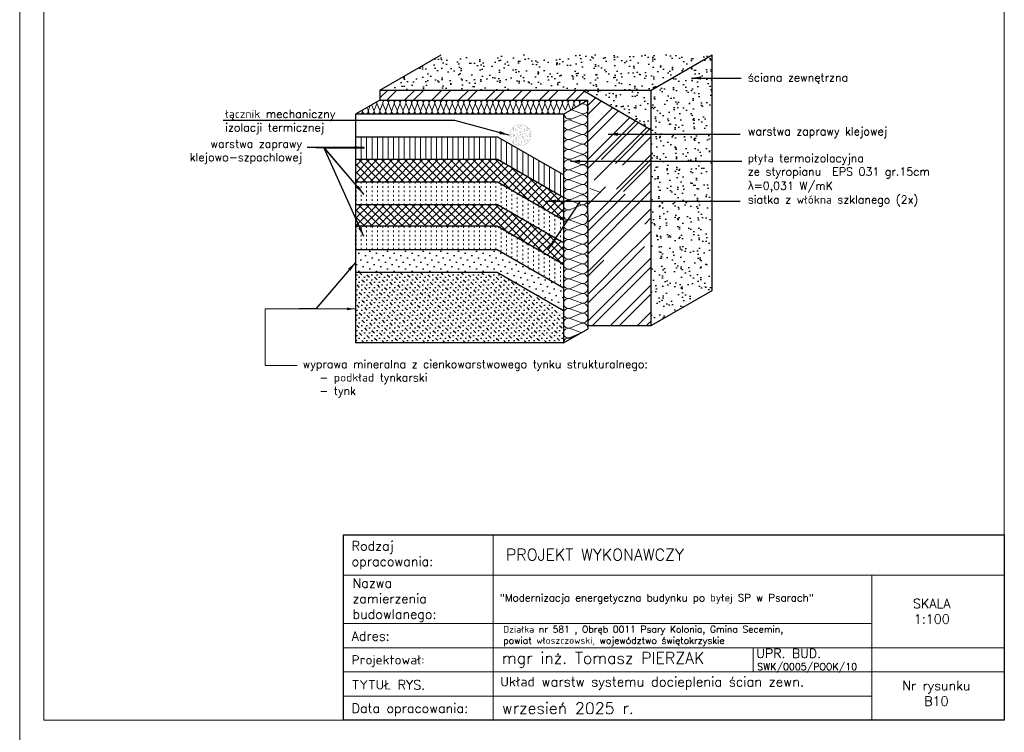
# Model space of a CAD drawing. Header units: millimetres. Extents: x 107252 to 132489, y 44218 to 60710.
# Tile 64 of 72: x 124089 to 126139, y 53103 to 54588. Entities that reach past the tile are written whole.
import ezdxf

# ---------------------------------------------------------------- set-up
doc = ezdxf.new("R2010")
doc.units = ezdxf.units.MM
doc.linetypes.add('ACAD_ISO02W100', pattern=[15, 12, -3])
doc.linetypes.add('ACAD_ISO03W100', pattern=[30, 12, -18])
for name, color, linetype in [('A-BUD-MA-MATERIALY', 7, 'Continuous'), ('FASTENER', 104, 'Continuous'), ('MED', 6, 'Continuous')]:
    doc.layers.add(name, color=color, linetype=linetype)
for name, color, linetype, lineweight in [('cienka', 3, 'Continuous', 18), ('opisy', 4, 'Continuous', 18), ('przerywa', 100, 'ACAD_ISO02W100', 5)]:
    doc.layers.add(name, color=color, linetype=linetype, lineweight=lineweight)
doc.styles.add('KASIA', font='romans.shx', dxfattribs={"height": 20})
doc.styles.get("Standard").update_dxf_attribs({"font": 'GOTHIC.TTF'})
doc.dimstyles.new('ISO-25', dxfattribs={"dimtxt": 2.5, "dimasz": 2.5, "dimexe": 1.25, "dimexo": 0.625, "dimtad": 1, "dimtxsty": 'Standard', "dimcen": 2.5, "dimadec": 0, "dimazin": 0, "dimtfac": 1, "dimtmove": 0, "dimatfit": 3, "dimfxl": 1, "dimarcsym": 0})
pattern_1 = [(352.5, (219678.766, 35756.48), (19.683505, 21.0140233), [0, -22.701504, 0, -25.38984, 0, -24.2697]), (322.5, (219678.766, 35756.48), (48.494292, 11.113843), [0, -12.246864, 0, -20.461224, 0, -7.84098]), (282.5, (219665.776, 35769.47), (32.94754, -32.82803), [0, -7.4676, 0, -26.88336, 0, -35.09772]), (272.5, (219665.776, 35769.47), (41.015986, -22.47813), [0, -3.7338, 0, -17.623536, 0, -20.16252])]

msp = doc.modelspace()

# ---------------------------------------------------------------- hatches: boundary and pattern name
at = {"true_color": 0x000000}
h = msp.add_hatch(dxfattribs=at)
h.set_pattern_fill('AR-SAND', color=18, scale=0.588, angle=315, style=0)
h.set_pattern_definition(pattern_1)
h.paths.add_polyline_path([(125321.589, 54441.108), (125403.282, 54441.108), (125530.588, 54514.608), (124965.948, 54514.608), (124838.662, 54441.119), (124838.662, 54441.108), (125250.667, 54441.108)])
h = msp.add_hatch(dxfattribs=at)
h.set_pattern_fill('AR-SAND', color=18, scale=0.588, angle=315, style=0)
h.set_pattern_definition(pattern_1)
h.paths.add_polyline_path([(125530.588, 54514.608), (125403.282, 54441.108), (125403.282, 53950.126), (125530.588, 54023.626)])
h = msp.add_hatch(dxfattribs=at)
h.set_pattern_fill('AR-SAND', color=18, scale=0.588, angle=315, style=0)
h.set_pattern_definition(pattern_1)
h.paths.add_polyline_path([(125321.589, 54441.108), (125261.077, 54441.108), (125403.282, 54358.303), (125403.282, 54441.108)])
at = {"lineweight": 0, "true_color": 0x000000}
h = msp.add_hatch(dxfattribs=at)
h.set_pattern_fill('LINE', color=18, scale=3.528, angle=90, style=0)
h.set_pattern_definition([(270, (211140.314, 73247.652), (-11.2014, -7e-16), [])])
h.paths.add_polyline_path([(124788.36, 54296.856), (124788.36, 54343.896), (125083.568, 54343.896), (125221.76, 54264.111), (125221.76, 54217.071), (125083.568, 54296.856)])
at = {"true_color": 0x000000}
h = msp.add_hatch(dxfattribs=at)
h.set_pattern_fill('NET', color=18, scale=3.528, angle=315, style=0)
h.set_pattern_definition([(45, (211140.314, 73341.732), (7.9205859, -7.9205859), []), (315, (211140.314, 73341.732), (-7.9205859, -7.9205859), [])])
h.paths.add_polyline_path([(124788.36, 54249.816), (124788.36, 54296.856), (125083.568, 54296.856), (125221.76, 54217.071), (125221.76, 54170.031), (125083.568, 54249.816)])
h = msp.add_hatch(dxfattribs=at)
h.set_pattern_fill('NET', color=18, scale=3.528, angle=315, style=0)
h.set_pattern_definition([(45, (211139.952, 73247.652), (7.9205859, -7.9205859), []), (315, (211139.952, 73247.652), (-7.9205859, -7.9205859), [])])
h.paths.add_polyline_path([(124787.998, 54155.736), (124787.998, 54202.776), (125083.206, 54202.776), (125221.398, 54122.991), (125221.398, 54075.951), (125083.206, 54155.736)])
h = msp.add_hatch(dxfattribs=at)
h.set_pattern_fill('DOTS', color=18, scale=8.232, angle=315, style=0)
h.set_pattern_definition([(45, (211139.59, 73247.652), (13.8610253, -4.6203418), [0, -13.0683])])
h.paths.add_polyline_path([(124787.636, 54061.656), (124787.636, 54108.696), (125082.844, 54108.696), (125221.036, 54028.911), (125221.036, 53981.871), (125082.844, 54061.656)])
h = msp.add_hatch(dxfattribs=at)
h.set_pattern_fill('MUDST', color=18, scale=1.176, angle=45, style=0)
h.set_pattern_definition([(315, (211140.741, 73240.006), (5.2803906, -15.8411718), [7.4676, -7.4676, 0, -7.4676, 0, -7.4676])])
h.paths.add_polyline_path([(125082.844, 54061.656), (125222.187, 53974.225), (125222.187, 53914.2), (124788.787, 53914.2), (124787.636, 54061.656)])

# ---------------------------------------------------------------- linework, layer by layer
at = {"color": 18, "true_color": 0x000000}
for p, q in [((124838.661, 54424.641), (124855.138, 54441.119)), ((124852.976, 54420.246), (124873.849, 54441.119)), ((124890.078, 54419.928), (124911.269, 54441.119)), ((124908.788, 54419.928), (124929.979, 54441.119)), ((124946.526, 54420.246), (124967.399, 54441.119)), ((124965.236, 54420.246), (124986.109, 54441.119)), ((125002.656, 54420.246), (125023.529, 54441.119)), ((125021.366, 54420.246), (125042.239, 54441.119)), ((125058.468, 54419.928), (125079.659, 54441.119)), ((125077.497, 54420.246), (125098.369, 54441.119)), ((125114.917, 54420.246), (125135.789, 54441.119)), ((125133.627, 54420.246), (125154.499, 54441.119)), ((125171.047, 54420.246), (125191.919, 54441.119)), ((125189.439, 54419.928), (125210.629, 54441.119)), ((125227.177, 54420.246), (125248.049, 54441.119)), ((125245.887, 54420.246), (125264.662, 54439.021)), ((125271.61, 54408.549), (125288.311, 54425.25)), ((125271.61, 54389.839), (125300.136, 54418.365)), ((124787.636, 54390.728), (124787.636, 53914.2)), ((125221.036, 54390.728), (125221.036, 53914.2)), ((125271.61, 54352.419), (125323.785, 54404.594)), ((125271.61, 54333.709), (125335.61, 54397.708)), ((125271.61, 54296.288), (125359.259, 54383.938)), ((125271.61, 54277.578), (125370.703, 54376.671)), ((125299.772, 54296.289), (125377.057, 54373.574)), ((125284.711, 54253.26), (125394.733, 54363.281)), ((125329.171, 54288.268), (125403.642, 54362.739)), ((124788.36, 54343.896), (125083.568, 54343.896)), ((125083.568, 54343.896), (125221.76, 54264.111)), ((125343.87, 54284.257), (125403.642, 54344.029)), ((125373.269, 54276.236), (125403.642, 54306.609)), ((124788.36, 54296.856), (125083.568, 54296.856)), ((125083.568, 54296.856), (125221.76, 54217.071)), ((125272.333, 54165.848), (125403.282, 54296.796)), ((125387.968, 54272.225), (125403.642, 54287.899)), ((125331.533, 54234.499), (125373.269, 54276.236)), ((125345.75, 54230.007), (125387.968, 54272.225)), ((124788.36, 54249.816), (125083.568, 54249.816)), ((125083.568, 54249.816), (125221.76, 54170.031)), ((125374.184, 54221.021), (125403.642, 54250.479)), ((125271.896, 54165.41), (125335.534, 54229.049)), ((125271.917, 54146.721), (125349.233, 54224.038)), ((125272.333, 54203.268), (125308.137, 54239.071)), ((125388.402, 54216.528), (125403.642, 54231.769)), ((124787.998, 54202.776), (125083.206, 54202.776)), ((125083.206, 54202.776), (125221.398, 54122.991)), ((125271.948, 54118.784), (125374.184, 54221.021)), ((125271.969, 54100.095), (125388.402, 54216.528)), ((125272.011, 54062.717), (125403.642, 54194.349)), ((125389.969, 54161.965), (125403.642, 54175.639)), ((124787.64, 54157.816), (125082.848, 54157.816)), ((125082.848, 54157.816), (125221.04, 54078.03)), ((125332.51, 54076.538), (125403.282, 54147.31)), ((124787.636, 54108.696), (125082.844, 54108.696)), ((125082.844, 54108.696), (125221.036, 54028.911)), ((125346.27, 54071.589), (125389.607, 54114.925)), ((125271.61, 54053.058), (125304.989, 54086.437)), ((125373.791, 54061.689), (125403.281, 54091.178)), ((124787.636, 54061.656), (125082.844, 54061.656)), ((125082.844, 54061.656), (125221.036, 53981.871)), ((125296.347, 54040.375), (125332.51, 54076.538)), ((125309.474, 54034.792), (125346.27, 54071.589)), ((125335.728, 54023.626), (125373.791, 54061.689)), ((125387.552, 54056.74), (125403.281, 54072.468)), ((125272.688, 54016.716), (125296.347, 54040.375)), ((125348.855, 54018.043), (125387.552, 54056.74)), ((125291.398, 54016.716), (125309.474, 54034.792)), ((125328.818, 54016.716), (125335.728, 54023.626)), ((125347.528, 54016.716), (125348.855, 54018.043)), ((125384.949, 54016.716), (125403.281, 54035.048)), ((125271.61, 54015.638), (125271.645, 54015.673)), ((125271.61, 53996.928), (125278.454, 54003.772)), ((125272.125, 53960.023), (125327.776, 54015.673)), ((125278.454, 54003.772), (125290.355, 54015.673)), ((125280.926, 53950.114), (125346.486, 54015.673)), ((125318.346, 53950.114), (125375.109, 54006.876)), ((125337.056, 53950.114), (125388.235, 54001.293)), ((125375.109, 54006.876), (125383.906, 54015.673)), ((125388.235, 54001.293), (125401.169, 54014.226)), ((125301.054, 53988.952), (125305.691, 53993.589)), ((125389.683, 53965.321), (125403.282, 53978.92)), ((125374.476, 53950.114), (125381.731, 53957.368)), ((125382.774, 53958.411), (125389.683, 53965.321)), ((125393.186, 53950.114), (125400.441, 53957.368)), ((125401.484, 53958.411), (125402.81, 53959.738)), ((125402.81, 53959.738), (125403.282, 53960.209))]:
    msp.add_line(p, q, dxfattribs=at)
at = {"color": 18, "lineweight": 0, "true_color": 0x000000}
for p, q in [((124815.005, 54398.877), (124818.681, 54408.692)), ((124821.508, 54410.327), (124826.219, 54399.094)), ((124821.508, 54410.327), (124826.219, 54399.094)), ((124827.072, 54398.876), (124832.045, 54412.158)), ((124827.072, 54398.877), (124832.045, 54412.158)), ((124832.898, 54411.94), (124838.286, 54399.094)), ((124839.138, 54398.876), (124844.112, 54412.158)), ((124844.964, 54411.94), (124850.352, 54399.094)), ((124851.205, 54398.876), (124856.178, 54412.158)), ((124857.031, 54411.94), (124862.418, 54399.094)), ((124863.271, 54398.876), (124868.245, 54412.158)), ((124869.097, 54411.94), (124874.485, 54399.094)), ((124875.337, 54398.876), (124880.311, 54412.158)), ((124881.164, 54411.94), (124886.551, 54399.094)), ((124887.404, 54398.876), (124892.377, 54412.158)), ((124893.23, 54411.94), (124898.617, 54399.094)), ((124899.47, 54398.876), (124904.444, 54412.158)), ((124905.296, 54411.94), (124910.684, 54399.094)), ((124911.536, 54398.876), (124916.51, 54412.158)), ((124911.536, 54398.876), (124916.51, 54412.158)), ((124917.363, 54411.94), (124922.75, 54399.094)), ((124923.603, 54398.876), (124928.576, 54412.158)), ((124929.429, 54411.94), (124934.817, 54399.094)), ((124935.669, 54398.876), (124940.643, 54412.158)), ((124941.495, 54411.94), (124946.883, 54399.094)), ((124947.736, 54398.876), (124952.709, 54412.158)), ((124953.562, 54411.94), (124958.949, 54399.094)), ((124959.802, 54398.876), (124964.776, 54412.158)), ((124965.628, 54411.94), (124971.016, 54399.094)), ((124971.868, 54398.876), (124976.842, 54412.158)), ((124977.695, 54411.94), (124983.082, 54399.094)), ((124983.935, 54398.876), (124988.908, 54412.158)), ((124989.761, 54411.94), (124995.148, 54399.094)), ((124996.001, 54398.876), (125000.975, 54412.158)), ((125001.827, 54411.94), (125007.215, 54399.094)), ((125001.827, 54411.94), (125007.215, 54399.094)), ((125008.067, 54398.876), (125013.041, 54412.158)), ((125013.894, 54411.94), (125019.281, 54399.094)), ((125020.134, 54398.876), (125025.107, 54412.158)), ((125025.96, 54411.94), (125031.348, 54399.094)), ((125032.2, 54398.876), (125037.174, 54412.158)), ((125038.026, 54411.94), (125043.414, 54399.094)), ((125044.267, 54398.876), (125049.24, 54412.158)), ((125050.093, 54411.94), (125055.48, 54399.094)), ((125056.333, 54398.876), (125061.307, 54412.158)), ((125062.159, 54411.94), (125067.547, 54399.094)), ((125068.399, 54398.876), (125073.373, 54412.158)), ((125074.226, 54411.94), (125079.613, 54399.094)), ((125080.466, 54398.876), (125085.439, 54412.158)), ((125086.292, 54411.94), (125091.679, 54399.094)), ((125092.532, 54398.876), (125097.506, 54412.158)), ((125092.532, 54398.876), (125097.506, 54412.158)), ((125098.358, 54411.94), (125103.746, 54399.094)), ((125104.598, 54398.876), (125109.572, 54412.158)), ((125110.425, 54411.94), (125115.812, 54399.094)), ((125116.665, 54398.876), (125121.638, 54412.158)), ((125122.491, 54411.94), (125127.879, 54399.094)), ((125128.731, 54398.876), (125133.705, 54412.158)), ((125134.557, 54411.94), (125139.945, 54399.094)), ((125140.798, 54398.876), (125145.771, 54412.158)), ((125146.624, 54411.94), (125152.011, 54399.094)), ((125152.864, 54398.876), (125157.838, 54412.158)), ((125158.69, 54411.94), (125164.078, 54399.094)), ((125164.93, 54398.876), (125169.904, 54412.158)), ((125170.757, 54411.94), (125176.144, 54399.094)), ((125176.997, 54398.876), (125181.97, 54412.158)), ((125182.823, 54411.94), (125188.21, 54399.094)), ((125182.823, 54411.94), (125188.21, 54399.094)), ((125189.063, 54398.876), (125194.037, 54412.158)), ((125194.889, 54411.94), (125200.277, 54399.094)), ((125201.129, 54398.876), (125206.103, 54412.158)), ((125206.956, 54411.94), (125212.343, 54399.094)), ((125213.196, 54398.876), (125218.169, 54412.158)), ((125219.022, 54411.94), (125224.41, 54399.094)), ((125225.262, 54398.876), (125230.236, 54412.158)), ((125231.088, 54411.94), (125236.476, 54399.094)), ((125237.985, 54400.628), (125242.302, 54412.158)), ((125243.155, 54411.94), (125245.95, 54405.275)), ((125251.517, 54408.511), (125258.37, 54411.385)), ((125253.424, 54409.636), (125254.369, 54412.158)), ((124811.797, 54404.711), (124814.153, 54399.094)), ((124819.615, 54401.065), (124819.615, 54401.065)), ((125235.042, 54379.795), (125256.881, 54388.954)), ((125258.74, 54392.322), (125236.161, 54400.777)), ((125257.25, 54369.89), (125234.672, 54378.345)), ((125257.25, 54369.89), (125234.672, 54378.345)), ((125235.042, 54359.282), (125256.88, 54368.441)), ((125235.042, 54359.282), (125256.88, 54368.441)), ((125257.25, 54349.377), (125234.672, 54357.832)), ((125235.042, 54338.769), (125256.88, 54347.928)), ((125257.569, 54328.745), (125234.991, 54337.2)), ((125235.361, 54318.137), (125257.2, 54327.296)), ((124722.648, 54320.138), (124806.352, 54320.138)), ((124722.648, 54320.138), (124805.406, 54223.3)), ((125257.569, 54308.232), (125234.991, 54316.687)), ((125234.991, 54296.174), (125256.83, 54305.333)), ((125257.199, 54286.27), (125234.621, 54294.725)), ((125257.199, 54286.27), (125234.621, 54294.725)), ((125234.991, 54275.662), (125256.83, 54284.82)), ((125234.991, 54275.662), (125256.83, 54284.82)), ((125257.199, 54265.757), (125234.621, 54274.212)), ((125234.991, 54255.149), (125256.83, 54264.308)), ((125257.519, 54245.125), (125234.94, 54253.58)), ((125235.31, 54234.516), (125257.149, 54243.675)), ((125257.519, 54224.612), (125234.94, 54233.067)), ((125298.479, 54227.26), (125275.901, 54235.715)), ((125257.149, 54202.649), (125234.57, 54211.105)), ((125257.149, 54202.649), (125234.57, 54211.105)), ((125234.94, 54212.554), (125256.779, 54221.713)), ((125234.94, 54192.041), (125256.779, 54201.2)), ((125234.94, 54192.041), (125256.779, 54201.2)), ((125257.468, 54161.504), (125234.89, 54169.959)), ((125234.94, 54171.528), (125256.779, 54180.687)), ((125257.468, 54140.991), (125234.89, 54149.446)), ((125235.259, 54150.896), (125257.098, 54160.055)), ((125257.468, 54120.479), (125234.89, 54128.934)), ((125235.259, 54130.383), (125257.098, 54139.542)), ((125257.468, 54099.966), (125234.89, 54108.421)), ((125235.259, 54109.87), (125257.098, 54119.029)), ((125257.468, 54079.453), (125234.89, 54087.908)), ((125235.259, 54089.357), (125257.098, 54098.516)), ((125257.468, 54058.94), (125234.89, 54067.395)), ((125257.468, 54058.94), (125234.89, 54067.395)), ((125235.259, 54068.845), (125257.098, 54078.003)), ((125257.468, 54038.427), (125234.89, 54046.882)), ((125235.259, 54048.332), (125257.098, 54057.491)), ((125257.468, 54017.914), (125234.89, 54026.369)), ((125235.259, 54027.819), (125257.098, 54036.978)), ((125257.468, 53997.401), (125234.89, 54005.857)), ((125235.259, 54007.306), (125257.098, 54016.465)), ((124770.23, 53985.09), (124599.534, 53985.09)), ((124599.534, 53985.09), (124599.534, 53866.824)), ((124787.03, 53985.09), (124599.534, 53985.09)), ((125257.468, 53976.889), (125234.89, 53985.344)), ((125235.259, 53986.793), (125257.098, 53995.952)), ((125257.468, 53956.376), (125234.89, 53964.831)), ((125235.259, 53966.28), (125257.098, 53975.439)), ((125257.468, 53935.863), (125234.89, 53944.318)), ((125235.259, 53945.768), (125257.098, 53954.926)), ((124599.534, 53866.824), (124666.601, 53866.824))]:
    msp.add_line(p, q, dxfattribs=at)
at = {"color": 18, "linetype": 'ACAD_ISO03W100', "lineweight": 0, "ltscale": 0.3, "true_color": 0x000000}
for p, q in [((124789.037, 54249.816), (124789.037, 54202.776)), ((124799.923, 54249.816), (124799.923, 54202.776)), ((124811.124, 54249.816), (124811.124, 54202.776)), ((124822.326, 54249.816), (124822.326, 54202.776)), ((124833.527, 54249.816), (124833.527, 54202.776)), ((124844.728, 54249.816), (124844.728, 54202.776)), ((124855.93, 54249.816), (124855.93, 54202.776)), ((124867.131, 54249.816), (124867.131, 54202.776)), ((124878.333, 54249.816), (124878.333, 54202.776)), ((124889.534, 54249.816), (124889.534, 54202.776)), ((124900.735, 54249.816), (124900.735, 54202.776)), ((124911.937, 54249.816), (124911.937, 54202.776)), ((124923.138, 54249.816), (124923.138, 54202.776)), ((124934.34, 54249.816), (124934.34, 54202.776)), ((124945.541, 54249.816), (124945.541, 54202.776)), ((124956.742, 54249.816), (124956.742, 54202.776)), ((124967.944, 54249.816), (124967.944, 54202.776)), ((124979.145, 54249.816), (124979.145, 54202.776)), ((124990.347, 54249.816), (124990.347, 54202.776)), ((125001.548, 54249.816), (125001.548, 54202.776)), ((125012.749, 54249.816), (125012.749, 54202.776)), ((125023.951, 54249.816), (125023.951, 54202.776)), ((125035.152, 54249.816), (125035.152, 54202.776)), ((125046.354, 54249.816), (125046.354, 54202.776)), ((125057.555, 54249.816), (125057.555, 54202.776)), ((125068.756, 54249.816), (125068.756, 54202.776)), ((125079.958, 54249.816), (125079.958, 54202.776)), ((125091.159, 54245.433), (125091.159, 54198.393)), ((125102.361, 54238.966), (125102.361, 54191.926)), ((125113.562, 54232.499), (125113.562, 54185.459)), ((125124.763, 54226.032), (125124.763, 54178.992)), ((125135.965, 54219.565), (125135.965, 54172.525)), ((125147.166, 54213.098), (125147.166, 54166.058)), ((125158.368, 54206.631), (125158.368, 54159.591)), ((125169.569, 54200.164), (125169.569, 54153.124)), ((125180.77, 54193.696), (125180.77, 54146.656)), ((125191.972, 54187.229), (125191.972, 54140.189)), ((125203.173, 54180.762), (125203.173, 54133.722)), ((125214.375, 54174.295), (125214.375, 54127.255)), ((124789.037, 54157.391), (124789.037, 54110.351)), ((124799.923, 54157.391), (124799.923, 54110.351)), ((124811.124, 54157.391), (124811.124, 54110.351)), ((124822.326, 54157.391), (124822.326, 54110.351)), ((124833.527, 54157.391), (124833.527, 54110.351)), ((124844.728, 54157.391), (124844.728, 54110.351)), ((124855.93, 54157.391), (124855.93, 54110.351)), ((124867.131, 54157.391), (124867.131, 54110.351)), ((124878.333, 54157.391), (124878.333, 54110.351)), ((124889.534, 54157.391), (124889.534, 54110.351)), ((124900.735, 54157.391), (124900.735, 54110.351)), ((124911.937, 54157.391), (124911.937, 54110.351)), ((124923.138, 54157.391), (124923.138, 54110.351)), ((124934.34, 54157.391), (124934.34, 54110.351)), ((124945.541, 54157.391), (124945.541, 54110.351)), ((124956.742, 54157.391), (124956.742, 54110.351)), ((124967.944, 54157.391), (124967.944, 54110.351)), ((124979.145, 54157.391), (124979.145, 54110.351)), ((124990.347, 54157.391), (124990.347, 54110.351)), ((125001.548, 54157.391), (125001.548, 54110.351)), ((125012.749, 54157.391), (125012.749, 54110.351)), ((125023.951, 54157.391), (125023.951, 54110.351)), ((125035.152, 54157.391), (125035.152, 54110.351)), ((125046.354, 54157.391), (125046.354, 54110.351)), ((125057.555, 54157.391), (125057.555, 54110.351)), ((125068.756, 54157.391), (125068.756, 54110.351)), ((125079.958, 54157.391), (125079.958, 54110.351)), ((125091.159, 54153.008), (125091.159, 54105.968)), ((125102.361, 54146.541), (125102.361, 54099.501)), ((125113.562, 54140.074), (125113.562, 54093.034)), ((125124.763, 54133.607), (125124.763, 54086.567)), ((125135.965, 54127.139), (125135.965, 54080.099)), ((125147.166, 54120.672), (125147.166, 54073.632)), ((125158.368, 54114.205), (125158.368, 54067.165)), ((125169.569, 54107.738), (125169.569, 54060.698)), ((125180.77, 54101.271), (125180.77, 54054.231)), ((125191.972, 54094.804), (125191.972, 54047.764)), ((125203.173, 54088.337), (125203.173, 54041.297)), ((125214.375, 54081.869), (125214.375, 54034.829))]:
    msp.add_line(p, q, dxfattribs=at)
at = {"color": 18, "lineweight": 0, "true_color": 0x000000}
for centre, radius, start, end in [((124826.395, 54414.273), 6.033, 339.470237, 20.789434), ((124826.395, 54414.273), 6.033, 339.470237, 20.789434), ((124838.462, 54414.273), 6.033, 152.851916, 202.752216), ((124850.528, 54414.273), 6.033, 339.470237, 202.752216), ((124862.594, 54414.273), 6.033, 339.470237, 202.752216), ((124874.661, 54414.273), 6.033, 339.470237, 202.752216), ((124886.727, 54414.273), 6.033, 339.470237, 202.752216), ((124898.794, 54414.273), 6.033, 339.470237, 202.752216), ((124910.86, 54414.273), 6.033, 339.470237, 202.752216), ((124910.86, 54414.273), 6.033, 339.470237, 62.70654), ((124922.926, 54414.273), 6.033, 339.470237, 202.752216), ((124934.993, 54414.273), 6.033, 339.470237, 202.752216), ((124947.059, 54414.273), 6.033, 339.470237, 202.752216), ((124959.126, 54414.273), 6.033, 339.470237, 202.752216), ((124971.192, 54414.273), 6.033, 339.470237, 202.752216), ((124983.258, 54414.273), 6.033, 339.470237, 202.752216), ((124995.325, 54414.273), 6.033, 339.470237, 202.752216), ((125007.391, 54414.273), 6.033, 339.470237, 202.752216), ((125007.391, 54414.273), 6.033, 339.470237, 62.70654), ((125019.457, 54414.273), 6.033, 339.470237, 202.752216), ((125031.524, 54414.273), 6.033, 339.470237, 202.752216), ((125043.59, 54414.273), 6.033, 339.470237, 202.752216), ((125055.657, 54414.273), 6.033, 339.470237, 202.752216), ((125067.723, 54414.273), 6.033, 339.470237, 202.752216), ((125079.789, 54414.273), 6.033, 339.470237, 202.752216), ((125091.856, 54414.273), 6.033, 339.470237, 202.752216), ((125091.856, 54414.273), 6.033, 339.470237, 62.70654), ((125103.922, 54414.273), 6.033, 339.470237, 202.752216), ((125115.988, 54414.273), 6.033, 339.470237, 202.752216), ((125128.055, 54414.273), 6.033, 339.470237, 202.752216), ((125140.121, 54414.273), 6.033, 339.470237, 202.752216), ((125152.188, 54414.273), 6.033, 339.470237, 202.752216), ((125164.254, 54414.273), 6.033, 339.470237, 202.752216), ((125176.32, 54414.273), 6.033, 339.470237, 202.752216), ((125188.387, 54414.273), 6.033, 339.470237, 202.752216), ((125200.453, 54414.273), 6.033, 339.470237, 202.752216), ((125212.519, 54414.273), 6.033, 339.470237, 202.752216), ((125224.586, 54414.273), 6.033, 339.470237, 202.752216), ((125236.652, 54414.273), 6.033, 339.470237, 202.752216), ((125248.719, 54414.273), 6.033, 339.470237, 202.752216), ((125260.785, 54414.272), 6.033, 27.451177, 202.752216), ((125262.337, 54401.927), 10.256, 249.470237, 112.752216), ((124796.523, 54396.761), 6.033, 217.308983, 22.752216), ((124808.589, 54396.761), 6.033, 159.470237, 22.752216), ((124820.655, 54396.761), 6.033, 159.470237, 22.752216), ((124820.655, 54396.76), 6.033, 266.961022, 22.752216), ((124832.722, 54396.76), 6.033, 159.470237, 22.752216), ((124832.722, 54396.761), 6.033, 159.470237, 22.752216), ((124844.788, 54396.76), 6.033, 159.470237, 22.752216), ((124856.855, 54396.76), 6.033, 159.470237, 22.752216), ((124868.921, 54396.76), 6.033, 159.470237, 22.752216), ((124880.987, 54396.76), 6.033, 159.470237, 22.752216), ((124880.987, 54396.76), 6.033, 159.470237, 225.842411), ((124880.987, 54396.76), 6.033, 303.706407, 22.752216), ((124893.054, 54396.76), 6.033, 159.470237, 22.752216), ((124905.12, 54396.76), 6.033, 159.470237, 22.752216), ((124917.186, 54396.76), 6.033, 159.470237, 22.752216), ((124917.186, 54396.76), 6.033, 159.470237, 22.752216), ((124929.253, 54396.76), 6.033, 159.470237, 22.752216), ((124941.319, 54396.76), 6.033, 159.470237, 22.752216), ((124953.386, 54396.76), 6.033, 159.470237, 22.752216), ((124965.452, 54396.76), 6.033, 159.470237, 22.752216), ((124965.452, 54396.76), 6.033, 159.470237, 225.842411), ((124965.452, 54396.76), 6.033, 303.706407, 22.752216), ((124977.518, 54396.76), 6.033, 159.470237, 22.752216), ((124989.585, 54396.76), 6.033, 159.470237, 22.752216), ((125001.651, 54396.76), 6.033, 159.470237, 22.752216), ((125001.651, 54396.76), 6.033, 266.961022, 22.752216), ((125013.717, 54396.76), 6.033, 159.470237, 22.752216), ((125025.784, 54396.76), 6.033, 159.470237, 22.752216), ((125037.85, 54396.76), 6.033, 159.470237, 22.752216), ((125049.917, 54396.76), 6.033, 159.470237, 22.752216), ((125061.983, 54396.76), 6.033, 159.470237, 22.752216), ((125061.983, 54396.76), 6.033, 159.470237, 225.842411), ((125061.983, 54396.76), 6.033, 303.706407, 22.752216), ((125074.049, 54396.76), 6.033, 159.470237, 22.752216), ((125086.116, 54396.76), 6.033, 159.470237, 22.752216), ((125098.182, 54396.76), 6.033, 159.470237, 22.752216), ((125098.182, 54396.76), 6.033, 159.470237, 22.752216), ((125110.248, 54396.76), 6.033, 159.470237, 22.752216), ((125122.315, 54396.76), 6.033, 159.470237, 22.752216), ((125134.381, 54396.76), 6.033, 159.470237, 22.752216), ((125146.448, 54396.76), 6.033, 159.470237, 22.752216), ((125146.448, 54396.76), 6.033, 159.470237, 225.842411), ((125146.448, 54396.76), 6.033, 303.706407, 22.752216), ((125158.514, 54396.76), 6.033, 159.470237, 22.752216), ((125170.58, 54396.76), 6.033, 159.470237, 22.752216), ((125182.647, 54396.76), 6.033, 159.470237, 22.752216), ((125182.647, 54396.76), 6.033, 159.470237, 22.752216), ((125194.713, 54396.76), 6.033, 159.470237, 22.752216), ((125206.779, 54396.76), 6.033, 159.470237, 22.752216), ((125232.564, 54391.172), 10.256, 178.319586, 292.752216), ((125260.847, 54379.495), 10.256, 249.470237, 112.752216), ((125231.075, 54368.74), 10.256, 69.470237, 292.752216), ((125260.847, 54358.982), 10.256, 249.470237, 112.752216), ((125231.075, 54348.227), 10.256, 69.470237, 292.752216), ((125260.847, 54338.47), 10.256, 249.470237, 112.752216), ((125231.394, 54327.595), 10.256, 69.470237, 292.752216), ((125261.167, 54317.837), 10.256, 249.470237, 112.752216), ((125231.394, 54307.082), 10.256, 69.470237, 292.752216), ((125260.796, 54295.875), 10.256, 249.470237, 112.752216), ((125231.024, 54285.12), 10.256, 69.470237, 292.752216), ((125260.796, 54275.362), 10.256, 249.470237, 112.752216), ((125231.024, 54264.607), 10.256, 69.470237, 292.752216), ((125260.796, 54254.849), 10.256, 249.470237, 112.752216), ((125231.343, 54243.975), 10.256, 69.470237, 292.752216), ((125261.116, 54234.217), 10.256, 249.470237, 112.752216), ((125231.343, 54223.462), 10.256, 69.470237, 292.752216), ((125260.746, 54212.254), 10.256, 249.470237, 112.752216), ((125230.973, 54201.499), 10.256, 69.470237, 292.752216), ((125230.973, 54180.987), 10.256, 69.470237, 292.752216), ((125260.746, 54191.742), 10.256, 249.470237, 112.752216), ((125231.293, 54160.354), 10.256, 69.470237, 292.752216), ((125260.746, 54171.229), 10.256, 249.470237, 112.752216), ((125231.293, 54139.841), 10.256, 69.470237, 292.752216), ((125261.065, 54150.596), 10.256, 249.470237, 112.752216), ((125231.293, 54119.329), 10.256, 69.470237, 292.752216), ((125261.065, 54130.084), 10.256, 249.470237, 112.752216), ((125231.293, 54098.816), 10.256, 69.470237, 292.752216), ((125261.065, 54109.571), 10.256, 249.470237, 112.752216), ((125231.293, 54078.303), 10.256, 69.470237, 292.752216), ((125261.065, 54089.058), 10.256, 249.470237, 112.752216), ((125231.293, 54057.79), 10.256, 69.470237, 292.752216), ((125261.065, 54068.545), 10.256, 249.470237, 112.752216), ((125261.065, 54068.545), 10.256, 249.470237, 112.752216), ((125231.293, 54037.277), 10.256, 69.470237, 292.752216), ((125261.065, 54048.032), 10.256, 249.470237, 112.752216), ((125231.293, 54016.764), 10.256, 69.470237, 292.752216), ((125261.065, 54027.519), 10.256, 249.470237, 112.752216), ((125231.293, 53996.252), 10.256, 69.470237, 292.752216), ((125261.065, 54007.007), 10.256, 249.470237, 112.752216), ((125231.293, 53975.739), 10.256, 69.470237, 292.752216), ((125261.065, 53986.494), 10.256, 249.470237, 112.752216), ((125231.293, 53955.226), 10.256, 69.470237, 292.752216), ((125261.065, 53965.981), 10.256, 249.470237, 112.752216), ((125231.293, 53934.713), 10.256, 69.470237, 292.752216), ((125261.065, 53945.468), 10.256, 346.466187, 112.752216), ((125231.293, 53914.2), 10.256, 69.470237, 180)]:
    msp.add_arc(centre, radius, start, end, dxfattribs=at)
msp.add_solid([(124770.23, 53987.89), (124787.03, 53985.09), (124770.23, 53982.29)], dxfattribs=at)
at = {"layer": 'A-BUD-MA-MATERIALY', "color": 18, "true_color": 0x000000}
for p, q in [((125236.578, 53923.173), (125234.89, 53923.805)), ((125235.259, 53925.255), (125253.255, 53932.802))]:
    msp.add_line(p, q, dxfattribs=at)
at = {"layer": 'cienka', "color": 18, "true_color": 0x000000}
for p, q in [((124088.734, 53077.75), (124088.734, 56047.75)), ((124138.734, 53127.75), (124138.734, 55997.75)), ((126138.734, 55997.75), (126138.734, 53127.75)), ((125615.713, 53279.497), (125615.713, 53229.148)), ((125826.734, 53228.516), (126138.734, 53228.516)), ((126138.734, 53127.75), (124138.734, 53127.75))]:
    msp.add_line(p, q, dxfattribs=at)
at = {"layer": 'FASTENER', "color": 18, "true_color": 0x000000}
for points, const_width in [([(125134.618, 54368.655, 0.1396406), (125122.771, 54367.279, 0.0984914), (125115.65, 54362.521, 0.0984914), (125110.892, 54355.4, 0.0984914), (125109.221, 54347, 0.0984914), (125110.892, 54338.601, 0.0984914), (125115.65, 54331.48, 0.0984914), (125122.771, 54326.722, 0.0984914), (125131.171, 54325.051, 0.0984914), (125139.571, 54326.722, 0.0984914), (125146.692, 54331.48, 0.0984914), (125151.45, 54338.601, 0.0984914), (125153.12, 54347, 0.0984914), (125151.45, 54355.4, 0.0984914), (125146.692, 54362.521, 0.0984914), (125139.571, 54367.279, 0.06263917), (125134.642, 54368.652)], 0.265), ([(125123.989, 54350.532, 0.01616472), (125123.776, 54350.061, 0.0984914), (125123.167, 54347, 0.0984914), (125123.776, 54343.94, 0.0161381), (125123.989, 54343.47, 0.0984914)], 0.0265), ([(125130.639, 54354.981, 0.08188431), (125128.104, 54354.389, 0.0984914), (125125.51, 54352.656, 0.04872252), (125124.522, 54351.454, 0.0984914)], 0.0265), ([(125129.047, 54347.253, 0.02965476), (125129.032, 54347, 0.09640708), (125129.188, 54346.201, 0.0984914)], 0.0265), ([(125129.849, 54348.679, 0.03009926), (125129.657, 54348.508, 0.09589236), (125129.203, 54347.837, 0.0984914)], 0.0265), ([(125129.492, 54345.678, 0.02916389), (125129.657, 54345.492, 0.0984914), (125130.349, 54345.03, 0.0984914)], 0.0265), ([(125131.165, 54349.133, 0.0955327), (125130.372, 54348.98, 0.0984914)], 0.0265), ([(125131.422, 54349.118, 0.03023609), (125131.165, 54349.133, 0.0984914)], 0.0265), ([(125137.812, 54351.449, 0.04892737), (125136.82, 54352.656, 0.0984914), (125134.226, 54354.389, 0.0814998), (125131.704, 54354.98, 0.0984914)], 0.0265), ([(125132.843, 54348.317, 0.0299866), (125132.673, 54348.508, 0.09553872), (125132.004, 54348.961, 0.0984914)], 0.0265), ([(125132.488, 54345.328, 0.02905468), (125132.673, 54345.492, 0.09641729), (125133.129, 54346.168, 0.0984914)], 0.0265), ([(125133.283, 54346.749, 0.02949786), (125133.298, 54347, 0.09590509), (125133.144, 54347.796, 0.0984914)], 0.0265), ([(125138.343, 54343.474, 0.01598724), (125138.554, 54343.94, 0.0984914), (125139.163, 54347, 0.0984914), (125138.554, 54350.061, 0.0159603), (125138.344, 54350.526, 0.0984914)], 0.0265), ([(125124.522, 54342.547, 0.04874921), (125125.51, 54341.345, 0.0984914), (125128.104, 54339.611, 0.08185737), (125130.638, 54339.02, 0.0984914)], 0.0265), ([(125130.919, 54344.882, 0.02891572), (125131.165, 54344.868, 0.09677705), (125131.968, 54345.025, 0.0984914)], 0.0265), ([(125131.703, 54339.021, 0.08152676), (125134.226, 54339.611, 0.0984914), (125136.82, 54341.345, 0.04890039), (125137.811, 54342.551, 0.0984914)], 0.0265)]:
    msp.add_lwpolyline(points, format="xyb", dxfattribs=dict(at, const_width=const_width))
for points, const_width in [([(125131.176, 54360.09, 0.0984914), (125132.41, 54360.335, 0.0984914), (125133.456, 54361.034, 0.0984914), (125134.155, 54362.08, 0.0984914), (125134.4, 54363.314, 0.0984914), (125134.155, 54364.548, 0.0984914), (125133.456, 54365.595, 0.0984914), (125132.41, 54366.294, 0.0984914), (125131.176, 54366.539, 0.0984914), (125129.942, 54366.294, 0.0984914), (125128.895, 54365.595, 0.0984914), (125128.196, 54364.548, 0.0984914), (125127.951, 54363.314, 0.0984914), (125128.196, 54362.08, 0.0984914), (125128.895, 54361.034, 0.0984914), (125129.942, 54360.335, 0.0984914)], 0.265), ([(125111.204, 54346.99, 0.0984914), (125111.449, 54345.756, 0.0984914), (125112.148, 54344.71, 0.0984914), (125113.194, 54344.011, 0.0984914), (125114.428, 54343.765, 0.0984914), (125115.662, 54344.011, 0.0984914), (125116.709, 54344.71, 0.0984914), (125117.408, 54345.756, 0.0984914), (125117.653, 54346.99, 0.0984914), (125117.408, 54348.224, 0.0984914), (125116.709, 54349.27, 0.0984914), (125115.662, 54349.969, 0.0984914), (125114.428, 54350.215, 0.0984914), (125113.194, 54349.969, 0.0984914), (125112.148, 54349.27, 0.0984914), (125111.449, 54348.224, 0.0984914)], 0.265), ([(125117.043, 54361.108, 0.0984914), (125116.344, 54360.062, 0.0984914), (125116.098, 54358.828, 0.0984914), (125116.344, 54357.594, 0.0984914), (125117.043, 54356.547, 0.0984914), (125118.089, 54355.848, 0.0984914), (125119.323, 54355.603, 0.0984914), (125120.557, 54355.848, 0.0984914), (125121.603, 54356.547, 0.0984914), (125122.302, 54357.594, 0.0984914), (125122.548, 54358.828, 0.0984914), (125122.302, 54360.062, 0.0984914), (125121.603, 54361.108, 0.0984914), (125120.557, 54361.807, 0.0984914), (125119.323, 54362.052, 0.0984914), (125118.089, 54361.807, 0.0984914)], 0.265), ([(125131.165, 54358.553, 0.0984914), (125126.744, 54357.673, 0.0984914), (125122.996, 54355.169, 0.0984914), (125120.492, 54351.421, 0.0984914), (125119.613, 54347, 0.0984914), (125120.492, 54342.579, 0.0984914), (125122.996, 54338.832, 0.0984914), (125126.744, 54336.327, 0.0984914), (125131.165, 54335.448, 0.0984914), (125135.586, 54336.327, 0.0984914), (125139.334, 54338.832, 0.0984914), (125141.838, 54342.579, 0.0984914), (125142.718, 54347, 0.0984914), (125141.838, 54351.421, 0.0984914), (125139.334, 54355.169, 0.0984914), (125135.586, 54357.673, 0.0984914)], 0.133), ([(125131.165, 54355.531, 0.09942947), (125127.939, 54354.883, 0.09887502), (125125.196, 54353.033, 0.09810089), (125123.367, 54350.269, 0.09756043), (125122.723, 54347, 0.09756043), (125123.367, 54343.732, 0.09810089), (125125.196, 54340.968, 0.09887502), (125127.939, 54339.117, 0.09942947), (125131.165, 54338.469, 0.09942947), (125134.392, 54339.117, 0.09887502), (125137.135, 54340.968, 0.09810089), (125138.963, 54343.732, 0.09756043), (125139.607, 54347, 0.09756043), (125138.963, 54350.269, 0.09810089), (125137.135, 54353.033, 0.09887502), (125134.392, 54354.883, 0.09942947)], 0.133), ([(125131.165, 54352.599, 0.09992765), (125129.061, 54352.174, 0.09907475), (125127.269, 54350.959, 0.09789197), (125126.076, 54349.147, 0.09707171), (125125.656, 54347, 0.09707171), (125126.076, 54344.854, 0.09789197), (125127.269, 54343.042, 0.09907475), (125129.061, 54341.827, 0.09992765), (125131.165, 54341.402, 0.09992765), (125133.269, 54341.827, 0.09907475), (125135.061, 54343.042, 0.09789197), (125136.254, 54344.854, 0.09707171), (125136.675, 54347, 0.09707171), (125136.254, 54349.147, 0.09789197), (125135.061, 54350.959, 0.09907475), (125133.269, 54352.174, 0.09992765)], 0.133), ([(125131.165, 54348.245, 0.0984914), (125130.689, 54348.15, 0.0984914), (125130.285, 54347.88, 0.0984914), (125130.016, 54347.477, 0.0984914), (125129.921, 54347, 0.0984914), (125130.016, 54346.524, 0.0984914), (125130.285, 54346.121, 0.0984914), (125130.689, 54345.851, 0.0984914), (125131.165, 54345.756, 0.0984914), (125131.641, 54345.851, 0.0984914), (125132.045, 54346.121, 0.0984914), (125132.315, 54346.524, 0.0984914), (125132.409, 54347, 0.0984914), (125132.315, 54347.477, 0.0984914), (125132.045, 54347.88, 0.0984914), (125131.641, 54348.15, 0.0984914)], 0.133), ([(125131.165, 54347.889, 0.0984914), (125130.825, 54347.821, 0.0984914), (125130.537, 54347.629, 0.0984914), (125130.344, 54347.34, 0.0984914), (125130.276, 54347, 0.0984914), (125130.344, 54346.66, 0.0984914), (125130.537, 54346.372, 0.0984914), (125130.825, 54346.179, 0.0984914), (125131.165, 54346.112, 0.0984914), (125131.505, 54346.179, 0.0984914), (125131.793, 54346.372, 0.0984914), (125131.986, 54346.66, 0.0984914), (125132.054, 54347, 0.0984914), (125131.986, 54347.34, 0.0984914), (125131.793, 54347.629, 0.0984914), (125131.505, 54347.821, 0.0984914)], 0.0265), ([(125145.273, 54361.123, 0.0984914), (125144.226, 54361.822, 0.0984914), (125142.992, 54362.067, 0.0984914), (125141.758, 54361.822, 0.0984914), (125140.712, 54361.123, 0.0984914), (125140.013, 54360.077, 0.0984914), (125139.768, 54358.842, 0.0984914), (125140.013, 54357.608, 0.0984914), (125140.712, 54356.562, 0.0984914), (125141.758, 54355.863, 0.0984914), (125142.992, 54355.618, 0.0984914), (125144.226, 54355.863, 0.0984914), (125145.273, 54356.562, 0.0984914), (125145.972, 54357.608, 0.0984914), (125146.217, 54358.842, 0.0984914), (125145.972, 54360.077, 0.0984914)], 0.265), ([(125151.127, 54347.011, 0.0984914), (125150.881, 54348.245, 0.0984914), (125150.182, 54349.291, 0.0984914), (125149.136, 54349.99, 0.0984914), (125147.902, 54350.236, 0.0984914), (125146.668, 54349.99, 0.0984914), (125145.622, 54349.291, 0.0984914), (125144.923, 54348.245, 0.0984914), (125144.677, 54347.011, 0.0984914), (125144.923, 54345.777, 0.0984914), (125145.622, 54344.731, 0.0984914), (125146.668, 54344.032, 0.0984914), (125147.902, 54343.786, 0.0984914), (125149.136, 54344.032, 0.0984914), (125150.182, 54344.731, 0.0984914), (125150.881, 54345.777, 0.0984914)], 0.265), ([(125117.058, 54332.878, 0.0984914), (125118.104, 54332.179, 0.0984914), (125119.338, 54331.934, 0.0984914), (125120.572, 54332.179, 0.0984914), (125121.618, 54332.878, 0.0984914), (125122.317, 54333.924, 0.0984914), (125122.563, 54335.158, 0.0984914), (125122.317, 54336.392, 0.0984914), (125121.618, 54337.439, 0.0984914), (125120.572, 54338.138, 0.0984914), (125119.338, 54338.383, 0.0984914), (125118.104, 54338.138, 0.0984914), (125117.058, 54337.439, 0.0984914), (125116.359, 54336.392, 0.0984914), (125116.113, 54335.158, 0.0984914), (125116.359, 54333.924, 0.0984914)], 0.265), ([(125131.176, 54327.039, 0.0984914), (125132.41, 54327.284, 0.0984914), (125133.456, 54327.984, 0.0984914), (125134.155, 54329.03, 0.0984914), (125134.4, 54330.264, 0.0984914), (125134.155, 54331.498, 0.0984914), (125133.456, 54332.544, 0.0984914), (125132.41, 54333.243, 0.0984914), (125131.176, 54333.488, 0.0984914), (125129.942, 54333.243, 0.0984914), (125128.895, 54332.544, 0.0984914), (125128.196, 54331.498, 0.0984914), (125127.951, 54330.264, 0.0984914), (125128.196, 54329.03, 0.0984914), (125128.895, 54327.984, 0.0984914), (125129.942, 54327.284, 0.0984914)], 0.265), ([(125145.287, 54332.893, 0.0984914), (125145.986, 54333.939, 0.0984914), (125146.232, 54335.173, 0.0984914), (125145.986, 54336.407, 0.0984914), (125145.287, 54337.453, 0.0984914), (125144.241, 54338.152, 0.0984914), (125143.007, 54338.398, 0.0984914), (125141.773, 54338.152, 0.0984914), (125140.727, 54337.453, 0.0984914), (125140.028, 54336.407, 0.0984914), (125139.783, 54335.173, 0.0984914), (125140.028, 54333.939, 0.0984914), (125140.727, 54332.893, 0.0984914), (125141.773, 54332.194, 0.0984914), (125143.007, 54331.949, 0.0984914), (125144.241, 54332.194, 0.0984914)], 0.265)]:
    msp.add_lwpolyline(points, format="xyb", close=True, dxfattribs=dict(at, const_width=const_width))
for points, const_width in [([(125123.531, 54350.796), (125126.079, 54349.327)], 0.133), ([(125124.064, 54351.719), (125126.612, 54350.25)], 0.133), ([(125126.252, 54347.998), (125126.407, 54348.58)], 0.0265), ([(125129.052, 54347.252), (125126.252, 54347.998)], 0.0265), ([(125126.407, 54348.58), (125129.209, 54347.834)], 0.0265), ([(125126.513, 54347.804), (125126.73, 54348.673)], 0.133), ([(125126.685, 54344.749), (125129.194, 54346.203)], 0.0265), ([(125129.495, 54345.68), (125126.987, 54344.227)], 0.0265), ([(125128.445, 54350.862), (125129.214, 54351.324)], 0.133), ([(125128.398, 54351.184), (125128.919, 54351.486)], 0.0265), ([(125129.851, 54348.677), (125128.398, 54351.184)], 0.0265), ([(125128.919, 54351.486), (125130.373, 54348.978)], 0.0265), ([(125130.638, 54355.515), (125130.64, 54352.573)], 0.133), ([(125131.423, 54349.119), (125132.168, 54351.919)], 0.0265), ([(125131.704, 54355.515), (125131.705, 54352.573)], 0.133), ([(125131.975, 54351.658), (125132.844, 54351.441)], 0.133), ([(125132.751, 54351.764), (125132.005, 54348.962)], 0.0265), ([(125132.168, 54351.919), (125132.751, 54351.764)], 0.0265), ([(125132.847, 54348.321), (125135.354, 54349.774)], 0.0265), ([(125135.935, 54345.42), (125133.133, 54346.166)], 0.0265), ([(125135.657, 54349.252), (125133.148, 54347.798)], 0.0265), ([(125133.289, 54346.749), (125136.09, 54346.003)], 0.0265), ([(125135.033, 54349.726), (125135.494, 54348.958)], 0.133), ([(125135.354, 54349.774), (125135.657, 54349.252)], 0.0265), ([(125135.829, 54346.197), (125135.612, 54345.327)], 0.133), ([(125138.278, 54351.719), (125135.732, 54350.247)], 0.133), ([(125136.09, 54346.003), (125135.935, 54345.42)], 0.0265), ([(125138.811, 54350.796), (125136.264, 54349.324)], 0.133), ([(125123.531, 54343.205), (125126.077, 54344.677)], 0.133), ([(125124.063, 54342.282), (125126.61, 54343.754)], 0.133), ([(125126.987, 54344.227), (125126.685, 54344.749)], 0.0265), ([(125127.309, 54344.275), (125126.848, 54345.043)], 0.133), ([(125130.367, 54342.342), (125129.498, 54342.56)], 0.133), ([(125129.591, 54342.237), (125130.337, 54345.038)], 0.0265), ([(125130.174, 54342.081), (125129.591, 54342.237)], 0.0265), ([(125130.919, 54344.882), (125130.174, 54342.081)], 0.0265), ([(125130.638, 54338.486), (125130.636, 54341.427)], 0.133), ([(125131.703, 54338.486), (125131.702, 54341.427)], 0.133), ([(125133.422, 54342.515), (125131.968, 54345.023)], 0.0265), ([(125132.491, 54345.324), (125133.944, 54342.817)], 0.0265), ([(125133.896, 54343.138), (125133.128, 54342.677)], 0.133), ([(125133.944, 54342.817), (125133.422, 54342.515)], 0.0265), ([(125138.278, 54342.282), (125135.73, 54343.751)], 0.133), ([(125138.811, 54343.204), (125136.263, 54344.674)], 0.133)]:
    msp.add_lwpolyline(points, dxfattribs=dict(at, const_width=const_width))
at = {"layer": 'MED', "color": 18, "true_color": 0x000000}
for p, q in [((124838.661, 54441.119), (124965.967, 54514.619)), ((125403.282, 54441.108), (125530.588, 54514.608)), ((125530.588, 54023.621), (125530.588, 54514.608)), ((124838.662, 54441.108), (124838.662, 54420.235)), ((124838.662, 54441.108), (125250.667, 54441.108)), ((125250.667, 54441.108), (125321.589, 54441.108)), ((125261.077, 54441.108), (125403.282, 54358.303)), ((125321.589, 54441.108), (125403.282, 54441.108)), ((125403.282, 53950.114), (125403.282, 54441.108)), ((124838.662, 54420.235), (124787.636, 54390.728)), ((124838.662, 54420.235), (125271.611, 54420.235)), ((125221.036, 54390.728), (125271.611, 54420.235)), ((125272.144, 53943.707), (125271.611, 54420.235)), ((125221.036, 54390.728), (124787.636, 54390.728)), ((125403.281, 53950.125), (125530.586, 54023.625)), ((125221.036, 53914.2), (125272.144, 53943.707)), ((125403.282, 53950.114), (125272.136, 53950.114)), ((125221.036, 53914.2), (124787.636, 53914.2))]:
    msp.add_line(p, q, dxfattribs=at)
at = {"layer": 'opisy', "color": 18, "linetype": 'Continuous', "lineweight": 0, "true_color": 0x000000, "flags": 128}
for points in [[(124763.024, 53127.75), (124763.024, 53514.047), (125074.313, 53514.013), (125074.313, 53127.716)], [(125862.734, 53430.047), (126138.734, 53430.047), (126138.734, 53278.864), (125862.734, 53278.864)]]:
    msp.add_lwpolyline(points, close=True, dxfattribs=at)
for points in [[(124763.024, 53514.03), (126138.734, 53514.03), (126138.734, 53430.047), (124763.024, 53430.047)], [(125802.734, 53514.03), (126138.734, 53514.03)], [(124763.024, 53329.264), (125862.734, 53329.264), (125862.734, 53178.116), (124763.024, 53178.116)], [(124763.024, 53278.864), (125862.734, 53278.864), (125862.734, 53228.516), (124763.024, 53228.516)], [(125802.734, 53278.864), (126138.734, 53278.864)], [(124763.024, 53228.516), (125862.734, 53228.516), (125862.734, 53178.133), (124763.024, 53178.133)], [(124799.024, 53178.133), (125862.734, 53178.133), (125862.734, 53127.75), (124799.024, 53127.75)]]:
    msp.add_lwpolyline(points, dxfattribs=at)
at = {"layer": 'opisy', "color": 18, "lineweight": 25, "true_color": 0x000000}
msp.add_lwpolyline([(124763.024, 53514.03), (126138.734, 53514.03), (126138.734, 53127.75), (124763.024, 53127.75)], close=True, dxfattribs=at)

# ---------------------------------------------------------------- texts
at = {"layer": 'opisy', "color": 18, "linetype": 'Continuous', "lineweight": 0, "true_color": 0x000000, "attachment_point": 4, "style": 'KASIA'}
for s, insert, char_height, width in [('\\A1;{\\H0.80952x;Rodzaj opracowania:}', (124779.85, 53471.761), 24, 141.54434), ('\\A1;\\pxql;PROJEKT WYKONAWCZY', (125101.201, 53472.841), 24, 946.31605), ('\\A1;\\pxql;{\\H0.80952x;Nazwa \\Pzamierzenia\\Pbudowlanego:}', (124781.668, 53378.063), 24, 141.54434), ('\\A1;\\pxsm1.5;"Modernizacja energetyczna budynku po byłej SP w Psarach"', (125088.31, 53380.563), 15.6, 766.2055), ('\\A1;\\pxqc;{\\H0.80952x;SKALA\\P1:100}', (125613.738, 53354.847), 24, 747.85817), ('\\A1;Działka nr 581 , Obręb 0011 Psary Kolonia, Gmina Secemin,\\Ppowiat włoszczowski, województwo świętokrzyskie', (125095.42, 53303.427), 14, 756.99257), ('\\A1;\\pxql;{\\H0.80952x;Adres:}', (124779.85, 53303.368), 24, 141.54434), ('\\A1;\\pxql;{\\H0.80952x;Projektował:}', (124779.85, 53250.89), 24, 747.85817), ('\\A1;mgr inż. Tomasz PIERZAK', (125092.692, 53253.581), 24, 747.85817), ('\\A1;UPR. BUD.', (125622.223, 53267.331), 19.2, 598.28653), ('\\A1;SWK/0005/POOK/10', (125624.229, 53237.039), 14.4, 448.7149), ('\\A1;Układ warstw systemu docieplenia ścian zewn.', (125089.416, 53204.915), 20, 925.91659), ('\\A1;\\pxql;{\\H0.80952x;TYTUŁ RYS.}', (124779.85, 53201.685), 24, 747.85817), ('\\A1;\\pxqc;{\\H0.80952x;Nr rysunku\\PB10}', (125623.365, 53183.83), 24, 747.85817), ('\\A1;\\pxql;{\\H0.80952x;Data opracowania:}', (124779.85, 53149.647), 24, 747.85817), ('\\A1;wrzesień 2025 r.', (125092.692, 53152.971), 24, 747.85817)]:
    msp.add_mtext(s, dxfattribs=dict(at, insert=insert, char_height=char_height, width=width))
at = {"layer": 'przerywa', "color": 18, "true_color": 0x000000, "insert": (125604.866, 54503.542), "char_height": 16.8, "width": 638.88703, "attachment_point": 1}
msp.add_mtext('\\P{\\Fromans|c0;ściana zewnętrzna\\P\\P\\P\\Pwarstwa zaprawy klejowej\\P\\Ppłyta termoizolacyjna\\Pze styropianu  EPS 031 gr.15cm \\P\\fCentury Gothic|b0|i0|c238|p34;\\H1.0833x;λ\\Fromans|c0;\\H0.92311x;=0,031 W/mK\\Psiatka z włókna szklanego (2x)}', dxfattribs=at)
at = {"layer": 'przerywa', "color": 18, "true_color": 0x000000, "char_height": 16.8, "style": 'KASIA'}
for s, insert, width, attachment_point in [('łącznik mechaniczny{\\C256; \\P}izolacji termicznej', (124516.762, 54399.665), 638.887, 1), ('warstwa zaprawy klejowo-szpachlowej ', (124676.69, 54312.401), 371.42734, 6), ('wyprawa mineralna z cienkowarstwowego tynku strukturalnego:\\P   - podkład tynkarski  \\P   - tynk ', (124678.008, 53878.517), 792.38771, 1)]:
    msp.add_mtext(s, dxfattribs=dict(at, insert=insert, width=width, attachment_point=attachment_point))

# ---------------------------------------------------------------- leaders
at = {"color": 18, "lineweight": 0, "true_color": 0x000000}
for points in [[(125487.192, 54466.144), (125590.659, 54466.144)], [(125107.269, 54347.252), (124994.782, 54377.393), (124512.707, 54377.393)], [(125314.279, 54348.976), (125588.559, 54348.969)], [(124806.024, 54321.153), (124722.32, 54321.153), (124687.263, 54321.153)], [(124805.078, 54224.315), (124722.32, 54321.153), (124687.263, 54321.153)], [(124805.078, 54135.963), (124722.32, 54320.138), (124687.263, 54321.153)], [(125235.25, 54292.627), (125592.072, 54292.627)], [(125185.057, 54209.466), (125588.92, 54209.466)], [(125189.682, 54109.403), (125256.04, 54209.466), (125299.682, 54209.466)], [(124788.091, 54081.948), (124705.334, 53985.111), (124670.277, 53985.111)]]:
    msp.add_leader(points, dimstyle='ISO-25', override={"dimasz": 20, "dimtad": 0}, dxfattribs=at)

doc.saveas('drawing.dxf')
